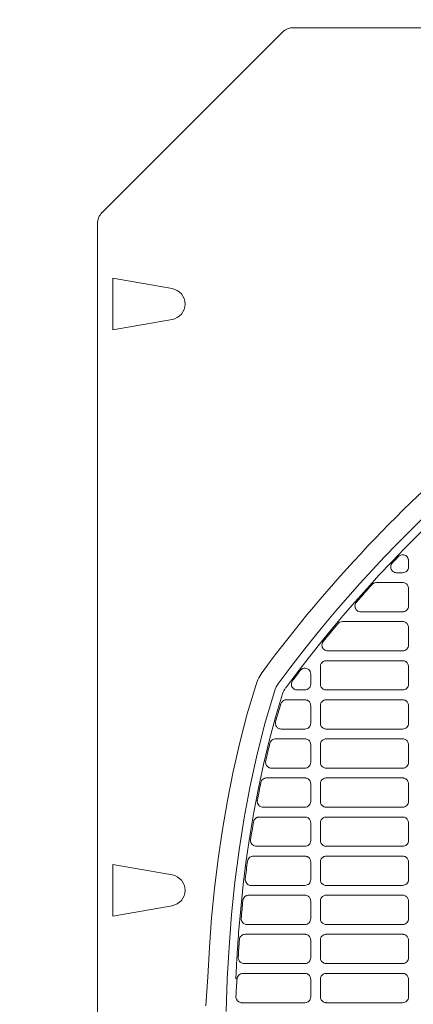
# Model space of a CAD drawing. Header units: millimetres. Extents: x -3034 to 546681, y -100001 to 133386.
# Tile 143 of 173: x 101659 to 101760, y -17900 to -17648. Entities that reach past the tile are written whole.
import ezdxf

# ---------------------------------------------------------------- set-up
doc = ezdxf.new("R2010")
doc.units = ezdxf.units.MM
doc.linetypes.add('ACAD_ISO03W100', pattern=[150, 60, -90])
doc.layers.get('Defpoints').update_dxf_attribs({"color": 252})
for name, color, linetype in [('___INST__AR_podstawy', 3, 'Continuous'), ('DETAIL', 5, 'Continuous'), ('ELEK CIENKIE', 80, 'Continuous'), ('ELEK ODGROMÓWKA', 214, 'Continuous')]:
    doc.layers.add(name, color=color, linetype=linetype)
doc.layers.add('I_WYMIARY', color=6, linetype='Continuous', lineweight=18)
doc.styles.add('DETALE1_100', font='arial.ttf', dxfattribs={"width": 0.6, "height": 200})
doc.dimstyles.new('Detale 1_100', dxfattribs={"dimscale": 0.12, "dimtxt": 250, "dimasz": 20, "dimexe": 50, "dimexo": 0, "dimgap": 30, "dimtad": 1, "dimdec": 1, "dimlfac": 0.1, "dimzin": 9, "dimdsep": 46, "dimtxsty": 'DETALE1_100', "dimblk1": 'DIM_KRESKA_', "dimblk2": 'DIM_KRESKA_', "dimsah": 1, "dimcen": 0, "dimse1": 1, "dimse2": 1, "dimclrd": 256, "dimclre": 256, "dimclrt": 256, "dimadec": 0, "dimazin": 0, "dimtfac": 0.01, "dimtdec": 1, "dimtix": 1, "dimtofl": 0, "dimtmove": 0, "dimatfit": 3, "dimfxl": 1, "dimtolj": 1, "dimtzin": 12, "dimlwd": -1, "dimarcsym": 0})

# ---------------------------------------------------------------- blocks, each defined once
blk = doc.blocks.new('iglice')
at = {"layer": 'ELEK CIENKIE', "color": 80, "linetype": 'ACAD_ISO03W100', "ltscale": 3}
blk.add_circle((-5706.4, 7322.5), 4350, dxfattribs=at)
blk = doc.blocks.new('wentDACH')
at = {"layer": 'DETAIL', "color": 8, "linetype": 'Continuous', "lineweight": 9}
for p, q in [((-84305.37, 25750.79), (-83742.92, 25750.79)), ((-84308.2, 25749.62), (-84354.35, 25703.46)), ((-84355.52, 25059.55), (-84355.52, 25700.64)), ((-84351.56, 25673.48), (-84351.56, 25686.7)), ((-84351.56, 25686.7), (-84336.4, 25684.03)), ((-84351.56, 25673.48), (-84336.4, 25676.15)), ((-84278.12, 25615.77), (-84278.34, 25615.64)), ((-84277.89, 25615.87), (-84278.12, 25615.77)), ((-84277.64, 25615.92), (-84277.89, 25615.87)), ((-84277.39, 25615.93), (-84277.64, 25615.92)), ((-84277.13, 25615.9), (-84277.39, 25615.93)), ((-84276.89, 25615.82), (-84277.13, 25615.9)), ((-84276.67, 25615.71), (-84276.89, 25615.82)), ((-84276.46, 25615.56), (-84276.67, 25615.71)), ((-84276.29, 25615.37), (-84276.46, 25615.56)), ((-84276.15, 25615.16), (-84276.29, 25615.37)), ((-84276.02, 25614.86), (-84276.04, 25614.93)), ((-84276, 25614.79), (-84276.02, 25614.86)), ((-84275.99, 25614.72), (-84276, 25614.79)), ((-84275.97, 25614.65), (-84275.99, 25614.72)), ((-84275.96, 25614.58), (-84275.97, 25614.65)), ((-84275.96, 25614.5), (-84275.96, 25614.58)), ((-84275.96, 25614.43), (-84275.96, 25614.5)), ((-84280.43, 25613.22), (-84280.48, 25612.98)), ((-84280.48, 25612.98), (-84280.48, 25612.73)), ((-84280.48, 25612.73), (-84280.44, 25612.49)), ((-84280.44, 25612.49), (-84280.37, 25612.25)), ((-84280.34, 25613.46), (-84280.43, 25613.22)), ((-84280.37, 25612.25), (-84280.25, 25612.03)), ((-84280.22, 25613.67), (-84280.34, 25613.46)), ((-84280.25, 25612.03), (-84280.1, 25611.83)), ((-84275.96, 25614.43), (-84275.96, 25612.84)), ((-84280.1, 25611.83), (-84279.92, 25611.66)), ((-84279.92, 25611.66), (-84279.71, 25611.53)), ((-84277.46, 25611.34), (-84278.98, 25611.34)), ((-84284.1, 25608.84), (-84277.45, 25608.84)), ((-84277.01, 25608.77), (-84277.22, 25608.82)), ((-84276.81, 25608.7), (-84277.01, 25608.77)), ((-84276.63, 25608.59), (-84276.81, 25608.7)), ((-84276.46, 25608.46), (-84276.63, 25608.59)), ((-84276.31, 25608.31), (-84276.46, 25608.46)), ((-84276.19, 25608.14), (-84276.31, 25608.31)), ((-84276.09, 25607.96), (-84276.19, 25608.14)), ((-84276.02, 25607.76), (-84276.09, 25607.96)), ((-84275.97, 25607.55), (-84276.02, 25607.76)), ((-84275.96, 25607.34), (-84275.97, 25607.55)), ((-84275.96, 25607.34), (-84275.96, 25602.84)), ((-84289.6, 25603.15), (-84289.64, 25602.88)), ((-84289.64, 25602.88), (-84289.62, 25602.61)), ((-84289.62, 25602.61), (-84289.56, 25602.35)), ((-84289.52, 25603.41), (-84289.6, 25603.15)), ((-84289.56, 25602.35), (-84289.45, 25602.11)), ((-84289.45, 25602.11), (-84289.3, 25601.88)), ((-84289.3, 25601.88), (-84289.11, 25601.69)), ((-84289.11, 25601.69), (-84288.89, 25601.54)), ((-84288.89, 25601.54), (-84288.64, 25601.43)), ((-84288.64, 25601.43), (-84288.38, 25601.36)), ((-84277.46, 25601.34), (-84288.14, 25601.34)), ((-84292.86, 25598.84), (-84277.45, 25598.84)), ((-84277.01, 25598.77), (-84277.22, 25598.82)), ((-84276.81, 25598.7), (-84277.01, 25598.77)), ((-84276.63, 25598.59), (-84276.81, 25598.7)), ((-84276.46, 25598.46), (-84276.63, 25598.59)), ((-84276.31, 25598.31), (-84276.46, 25598.46)), ((-84276.19, 25598.14), (-84276.31, 25598.31)), ((-84276.09, 25597.96), (-84276.19, 25598.14)), ((-84276.02, 25597.76), (-84276.09, 25597.96)), ((-84275.97, 25597.55), (-84276.02, 25597.76)), ((-84275.96, 25597.34), (-84275.97, 25597.55)), ((-84275.96, 25597.34), (-84275.96, 25592.84)), ((-84298.06, 25593.11), (-84298.09, 25592.84)), ((-84298.09, 25592.84), (-84298.07, 25592.58)), ((-84298.07, 25592.58), (-84298, 25592.32)), ((-84297.99, 25593.36), (-84298.06, 25593.11)), ((-84298, 25592.32), (-84297.89, 25592.08)), ((-84297.89, 25592.08), (-84297.74, 25591.87)), ((-84297.74, 25591.87), (-84297.55, 25591.68)), ((-84297.55, 25591.68), (-84297.33, 25591.53)), ((-84297.33, 25591.53), (-84297.09, 25591.42)), ((-84297.09, 25591.42), (-84296.83, 25591.36)), ((-84277.46, 25591.34), (-84296.59, 25591.34)), ((-84302.99, 25586.81), (-84303.27, 25586.66)), ((-84302.68, 25586.89), (-84302.99, 25586.81)), ((-84302.36, 25586.91), (-84302.68, 25586.89)), ((-84302.04, 25586.85), (-84302.36, 25586.91)), ((-84301.74, 25586.73), (-84302.04, 25586.85)), ((-84298.47, 25587.56), (-84298.48, 25587.35)), ((-84298.48, 25582.83), (-84298.48, 25587.35)), ((-84298.42, 25587.77), (-84298.47, 25587.56)), ((-84298.35, 25587.96), (-84298.42, 25587.77)), ((-84298.25, 25588.15), (-84298.35, 25587.96)), ((-84298.13, 25588.32), (-84298.25, 25588.15)), ((-84297.98, 25588.47), (-84298.13, 25588.32)), ((-84297.81, 25588.6), (-84297.98, 25588.47)), ((-84297.63, 25588.7), (-84297.81, 25588.6)), ((-84297.43, 25588.77), (-84297.63, 25588.7)), ((-84297.23, 25588.82), (-84297.43, 25588.77)), ((-84296.99, 25588.84), (-84277.45, 25588.84)), ((-84277.01, 25588.77), (-84277.22, 25588.82)), ((-84276.81, 25588.7), (-84277.01, 25588.77)), ((-84276.63, 25588.59), (-84276.81, 25588.7)), ((-84276.46, 25588.46), (-84276.63, 25588.59)), ((-84276.31, 25588.31), (-84276.46, 25588.46)), ((-84276.19, 25588.14), (-84276.31, 25588.31)), ((-84276.09, 25587.96), (-84276.19, 25588.14)), ((-84276.02, 25587.76), (-84276.09, 25587.96)), ((-84275.97, 25587.55), (-84276.02, 25587.76)), ((-84275.96, 25587.34), (-84275.97, 25587.55)), ((-84275.96, 25587.34), (-84275.96, 25582.84)), ((-84301.47, 25586.55), (-84301.74, 25586.73)), ((-84301.26, 25586.31), (-84301.47, 25586.55)), ((-84301.09, 25586.03), (-84301.26, 25586.31)), ((-84300.99, 25585.73), (-84301.09, 25586.03)), ((-84300.96, 25585.41), (-84300.99, 25585.73)), ((-84300.96, 25585.41), (-84300.96, 25582.84)), ((-84317.18, 25575.23), (-84315.03, 25582.5)), ((-84305.88, 25583.09), (-84305.9, 25582.85)), ((-84305.9, 25582.85), (-84305.89, 25582.62)), ((-84305.89, 25582.62), (-84305.84, 25582.39)), ((-84305.82, 25583.32), (-84305.88, 25583.09)), ((-84305.84, 25582.39), (-84305.75, 25582.17)), ((-84305.73, 25583.53), (-84305.82, 25583.32)), ((-84305.75, 25582.17), (-84305.63, 25581.96)), ((-84305.63, 25581.96), (-84305.47, 25581.78)), ((-84305.47, 25581.78), (-84305.29, 25581.63)), ((-84298.48, 25582.83), (-84298.47, 25582.62)), ((-84298.47, 25582.62), (-84298.42, 25582.41)), ((-84298.42, 25582.41), (-84298.35, 25582.21)), ((-84298.35, 25582.21), (-84298.25, 25582.03)), ((-84298.25, 25582.03), (-84298.12, 25581.86)), ((-84298.12, 25581.86), (-84297.98, 25581.71)), ((-84297.98, 25581.71), (-84297.81, 25581.58)), ((-84312.6, 25573.02), (-84310.26, 25580.99)), ((-84309.94, 25574.36), (-84308.16, 25580.33)), ((-84305.29, 25581.63), (-84305.09, 25581.5)), ((-84302.46, 25581.34), (-84304.41, 25581.34)), ((-84297.81, 25581.58), (-84297.62, 25581.48)), ((-84297.62, 25581.48), (-84297.43, 25581.4)), ((-84297.43, 25581.4), (-84297.22, 25581.36)), ((-84277.46, 25581.34), (-84296.99, 25581.34)), ((-84307.19, 25578.84), (-84302.45, 25578.84)), ((-84302.01, 25578.77), (-84302.22, 25578.82)), ((-84301.81, 25578.7), (-84302.01, 25578.77)), ((-84301.63, 25578.59), (-84301.81, 25578.7)), ((-84301.46, 25578.46), (-84301.63, 25578.59)), ((-84301.31, 25578.31), (-84301.46, 25578.46)), ((-84301.19, 25578.14), (-84301.31, 25578.31)), ((-84301.09, 25577.96), (-84301.19, 25578.14)), ((-84301.02, 25577.76), (-84301.09, 25577.96)), ((-84300.97, 25577.55), (-84301.02, 25577.76)), ((-84300.96, 25577.34), (-84300.97, 25577.55)), ((-84300.96, 25577.34), (-84300.96, 25572.84)), ((-84298.47, 25577.56), (-84298.48, 25577.35)), ((-84298.48, 25572.83), (-84298.48, 25577.35)), ((-84298.42, 25577.77), (-84298.47, 25577.56)), ((-84298.35, 25577.96), (-84298.42, 25577.77)), ((-84298.25, 25578.15), (-84298.35, 25577.96)), ((-84298.13, 25578.32), (-84298.25, 25578.15)), ((-84297.98, 25578.47), (-84298.13, 25578.32)), ((-84297.81, 25578.6), (-84297.98, 25578.47)), ((-84297.63, 25578.7), (-84297.81, 25578.6)), ((-84297.43, 25578.77), (-84297.63, 25578.7)), ((-84297.23, 25578.82), (-84297.43, 25578.77)), ((-84296.99, 25578.84), (-84277.45, 25578.84)), ((-84277.01, 25578.77), (-84277.22, 25578.82)), ((-84276.81, 25578.7), (-84277.01, 25578.77)), ((-84276.63, 25578.59), (-84276.81, 25578.7)), ((-84276.46, 25578.46), (-84276.63, 25578.59)), ((-84276.31, 25578.31), (-84276.46, 25578.46)), ((-84276.19, 25578.14), (-84276.31, 25578.31)), ((-84276.09, 25577.96), (-84276.19, 25578.14)), ((-84276.02, 25577.76), (-84276.09, 25577.96)), ((-84275.97, 25577.55), (-84276.02, 25577.76)), ((-84275.96, 25577.34), (-84275.97, 25577.55)), ((-84275.96, 25577.34), (-84275.96, 25572.84)), ((-84319.09, 25567.9), (-84317.18, 25575.23)), ((-84311.56, 25568.35), (-84309.94, 25574.36)), ((-84314.66, 25564.96), (-84312.6, 25573.02)), ((-84309.97, 25572.99), (-84309.98, 25572.79)), ((-84309.98, 25572.79), (-84309.96, 25572.59)), ((-84309.96, 25572.59), (-84309.91, 25572.4)), ((-84309.91, 25572.4), (-84309.84, 25572.21)), ((-84309.84, 25572.21), (-84309.75, 25572.03)), ((-84309.75, 25572.03), (-84309.63, 25571.87)), ((-84309.63, 25571.87), (-84309.49, 25571.73)), ((-84309.49, 25571.73), (-84309.33, 25571.6)), ((-84298.48, 25572.83), (-84298.47, 25572.62)), ((-84298.47, 25572.62), (-84298.42, 25572.41)), ((-84298.42, 25572.41), (-84298.35, 25572.21)), ((-84298.35, 25572.21), (-84298.25, 25572.03)), ((-84298.25, 25572.03), (-84298.12, 25571.86)), ((-84298.12, 25571.86), (-84297.98, 25571.71)), ((-84297.98, 25571.71), (-84297.81, 25571.58)), ((-84309.33, 25571.6), (-84309.16, 25571.5)), ((-84309.16, 25571.5), (-84308.98, 25571.42)), ((-84302.46, 25571.34), (-84308.48, 25571.34)), ((-84297.81, 25571.58), (-84297.62, 25571.48)), ((-84297.62, 25571.48), (-84297.43, 25571.41)), ((-84297.43, 25571.41), (-84297.22, 25571.36)), ((-84277.46, 25571.34), (-84296.99, 25571.34)), ((-84320.79, 25560.51), (-84319.09, 25567.9)), ((-84313.02, 25562.29), (-84311.56, 25568.35)), ((-84309.93, 25568.84), (-84302.45, 25568.84)), ((-84302.01, 25568.77), (-84302.22, 25568.82)), ((-84301.81, 25568.7), (-84302.01, 25568.77)), ((-84301.63, 25568.59), (-84301.81, 25568.7)), ((-84301.46, 25568.46), (-84301.63, 25568.59)), ((-84301.31, 25568.31), (-84301.46, 25568.46)), ((-84301.19, 25568.14), (-84301.31, 25568.31)), ((-84301.09, 25567.96), (-84301.19, 25568.14)), ((-84301.02, 25567.76), (-84301.09, 25567.96)), ((-84300.97, 25567.55), (-84301.02, 25567.76)), ((-84300.96, 25567.34), (-84300.97, 25567.55)), ((-84300.96, 25567.34), (-84300.96, 25562.84)), ((-84298.47, 25567.56), (-84298.48, 25567.35)), ((-84298.48, 25562.83), (-84298.48, 25567.35)), ((-84298.42, 25567.77), (-84298.47, 25567.56)), ((-84298.35, 25567.96), (-84298.42, 25567.77)), ((-84298.25, 25568.15), (-84298.35, 25567.96)), ((-84298.13, 25568.32), (-84298.25, 25568.15)), ((-84297.98, 25568.47), (-84298.13, 25568.32)), ((-84297.81, 25568.6), (-84297.98, 25568.47)), ((-84297.63, 25568.7), (-84297.81, 25568.6)), ((-84297.43, 25568.77), (-84297.63, 25568.7)), ((-84297.23, 25568.82), (-84297.43, 25568.77)), ((-84296.99, 25568.84), (-84277.45, 25568.84)), ((-84277.01, 25568.77), (-84277.22, 25568.82)), ((-84276.81, 25568.7), (-84277.01, 25568.77)), ((-84276.63, 25568.59), (-84276.81, 25568.7)), ((-84276.46, 25568.46), (-84276.63, 25568.59)), ((-84276.31, 25568.31), (-84276.46, 25568.46)), ((-84276.19, 25568.14), (-84276.31, 25568.31)), ((-84276.09, 25567.96), (-84276.19, 25568.14)), ((-84276.02, 25567.76), (-84276.09, 25567.96)), ((-84275.97, 25567.55), (-84276.02, 25567.76)), ((-84275.96, 25567.34), (-84275.97, 25567.55)), ((-84275.96, 25567.34), (-84275.96, 25562.84)), ((-84316.45, 25556.84), (-84314.66, 25564.96)), ((-84314.34, 25556.2), (-84313.02, 25562.29)), ((-84298.48, 25562.83), (-84298.47, 25562.62)), ((-84298.47, 25562.62), (-84298.42, 25562.41)), ((-84298.42, 25562.41), (-84298.35, 25562.21)), ((-84298.35, 25562.21), (-84298.25, 25562.03)), ((-84298.25, 25562.03), (-84298.12, 25561.86)), ((-84298.12, 25561.86), (-84297.98, 25561.71)), ((-84297.98, 25561.71), (-84297.81, 25561.58)), ((-84297.81, 25561.58), (-84297.62, 25561.48)), ((-84322.27, 25553.08), (-84320.79, 25560.51)), ((-84302.46, 25561.34), (-84311.02, 25561.34)), ((-84297.62, 25561.48), (-84297.43, 25561.4)), ((-84297.43, 25561.4), (-84297.22, 25561.36)), ((-84277.46, 25561.34), (-84296.99, 25561.34)), ((-84317.98, 25548.67), (-84316.45, 25556.84)), ((-84312.23, 25558.84), (-84302.45, 25558.84)), ((-84302.01, 25558.77), (-84302.22, 25558.82)), ((-84301.81, 25558.7), (-84302.01, 25558.77)), ((-84301.63, 25558.59), (-84301.81, 25558.7)), ((-84301.46, 25558.46), (-84301.63, 25558.59)), ((-84301.31, 25558.31), (-84301.46, 25558.46)), ((-84301.19, 25558.14), (-84301.31, 25558.31)), ((-84301.09, 25557.96), (-84301.19, 25558.14)), ((-84301.02, 25557.76), (-84301.09, 25557.96)), ((-84300.97, 25557.55), (-84301.02, 25557.76)), ((-84300.96, 25557.34), (-84300.97, 25557.55)), ((-84300.96, 25557.34), (-84300.96, 25552.84)), ((-84298.47, 25557.56), (-84298.48, 25557.35)), ((-84298.48, 25552.83), (-84298.48, 25557.35)), ((-84298.42, 25557.77), (-84298.47, 25557.56)), ((-84298.35, 25557.96), (-84298.42, 25557.77)), ((-84298.25, 25558.15), (-84298.35, 25557.96)), ((-84298.13, 25558.32), (-84298.25, 25558.15)), ((-84297.98, 25558.47), (-84298.13, 25558.32)), ((-84297.81, 25558.6), (-84297.98, 25558.47)), ((-84297.63, 25558.7), (-84297.81, 25558.6)), ((-84297.43, 25558.77), (-84297.63, 25558.7)), ((-84297.23, 25558.82), (-84297.43, 25558.77)), ((-84296.99, 25558.84), (-84277.45, 25558.84)), ((-84277.01, 25558.77), (-84277.22, 25558.82)), ((-84276.81, 25558.7), (-84277.01, 25558.77)), ((-84276.63, 25558.59), (-84276.81, 25558.7)), ((-84276.46, 25558.46), (-84276.63, 25558.59)), ((-84276.31, 25558.31), (-84276.46, 25558.46)), ((-84276.19, 25558.14), (-84276.31, 25558.31)), ((-84276.09, 25557.96), (-84276.19, 25558.14)), ((-84276.02, 25557.76), (-84276.09, 25557.96)), ((-84275.97, 25557.55), (-84276.02, 25557.76)), ((-84275.96, 25557.34), (-84275.97, 25557.55)), ((-84275.96, 25557.34), (-84275.96, 25552.84)), ((-84315.5, 25550.08), (-84314.34, 25556.2)), ((-84323.56, 25545.61), (-84322.27, 25553.08)), ((-84298.48, 25552.83), (-84298.47, 25552.62)), ((-84298.47, 25552.62), (-84298.42, 25552.41)), ((-84298.42, 25552.41), (-84298.35, 25552.21)), ((-84298.35, 25552.21), (-84298.25, 25552.03)), ((-84298.25, 25552.03), (-84298.12, 25551.86)), ((-84298.12, 25551.86), (-84297.98, 25551.71)), ((-84297.98, 25551.71), (-84297.81, 25551.58)), ((-84297.81, 25551.58), (-84297.62, 25551.48)), ((-84297.62, 25551.48), (-84297.43, 25551.41)), ((-84316.53, 25543.93), (-84315.5, 25550.08)), ((-84302.46, 25551.34), (-84313.13, 25551.34)), ((-84297.43, 25551.41), (-84297.22, 25551.36)), ((-84277.45, 25551.34), (-84296.99, 25551.34)), ((-84319.28, 25540.46), (-84317.98, 25548.67)), ((-84314.12, 25548.84), (-84302.45, 25548.84)), ((-84302.01, 25548.77), (-84302.22, 25548.82)), ((-84301.81, 25548.7), (-84302.01, 25548.77)), ((-84301.63, 25548.59), (-84301.81, 25548.7)), ((-84301.46, 25548.46), (-84301.63, 25548.59)), ((-84301.31, 25548.31), (-84301.46, 25548.46)), ((-84301.19, 25548.14), (-84301.31, 25548.31)), ((-84301.09, 25547.96), (-84301.19, 25548.14)), ((-84301.02, 25547.76), (-84301.09, 25547.96)), ((-84300.97, 25547.55), (-84301.02, 25547.76)), ((-84300.96, 25547.34), (-84300.97, 25547.55)), ((-84300.96, 25547.34), (-84300.96, 25542.84)), ((-84298.47, 25547.56), (-84298.48, 25547.35)), ((-84298.48, 25542.83), (-84298.48, 25547.35)), ((-84298.42, 25547.77), (-84298.47, 25547.56)), ((-84298.35, 25547.96), (-84298.42, 25547.77)), ((-84298.25, 25548.15), (-84298.35, 25547.96)), ((-84298.13, 25548.32), (-84298.25, 25548.15)), ((-84297.98, 25548.47), (-84298.13, 25548.32)), ((-84297.81, 25548.6), (-84297.98, 25548.47)), ((-84297.63, 25548.7), (-84297.81, 25548.6)), ((-84297.43, 25548.77), (-84297.63, 25548.7)), ((-84297.23, 25548.82), (-84297.43, 25548.77)), ((-84296.99, 25548.84), (-84277.45, 25548.84)), ((-84277.01, 25548.77), (-84277.22, 25548.82)), ((-84276.81, 25548.7), (-84277.01, 25548.77)), ((-84276.63, 25548.59), (-84276.81, 25548.7)), ((-84276.46, 25548.46), (-84276.63, 25548.59)), ((-84276.31, 25548.31), (-84276.46, 25548.46)), ((-84276.19, 25548.14), (-84276.31, 25548.31)), ((-84276.09, 25547.96), (-84276.19, 25548.14)), ((-84276.02, 25547.76), (-84276.09, 25547.96)), ((-84275.97, 25547.55), (-84276.02, 25547.76)), ((-84275.96, 25547.34), (-84275.97, 25547.55)), ((-84275.96, 25547.34), (-84275.96, 25542.84)), ((-84324.65, 25538.11), (-84323.56, 25545.61)), ((-84317.43, 25537.76), (-84316.53, 25543.93)), ((-84298.48, 25542.83), (-84298.47, 25542.62)), ((-84298.47, 25542.62), (-84298.42, 25542.41)), ((-84298.42, 25542.41), (-84298.35, 25542.21)), ((-84298.35, 25542.21), (-84298.25, 25542.03)), ((-84298.25, 25542.03), (-84298.12, 25541.86)), ((-84298.12, 25541.86), (-84297.98, 25541.71)), ((-84297.98, 25541.71), (-84297.81, 25541.58)), ((-84297.81, 25541.58), (-84297.62, 25541.48)), ((-84297.62, 25541.48), (-84297.43, 25541.41)), ((-84297.43, 25541.41), (-84297.22, 25541.36)), ((-84320.35, 25532.21), (-84319.28, 25540.46)), ((-84302.45, 25541.34), (-84314.85, 25541.34)), ((-84277.45, 25541.34), (-84296.99, 25541.34)), ((-84351.56, 25523.48), (-84351.56, 25536.7)), ((-84336.4, 25534.03), (-84351.56, 25536.7)), ((-84325.56, 25530.58), (-84324.65, 25538.11)), ((-84318.21, 25531.58), (-84317.43, 25537.76)), ((-84315.64, 25538.84), (-84302.45, 25538.84)), ((-84302.01, 25538.77), (-84302.22, 25538.82)), ((-84301.81, 25538.7), (-84302.01, 25538.77)), ((-84301.63, 25538.59), (-84301.81, 25538.7)), ((-84301.46, 25538.46), (-84301.63, 25538.59)), ((-84301.31, 25538.31), (-84301.46, 25538.46)), ((-84301.19, 25538.14), (-84301.31, 25538.31)), ((-84301.09, 25537.96), (-84301.19, 25538.14)), ((-84301.02, 25537.76), (-84301.09, 25537.96)), ((-84300.97, 25537.55), (-84301.02, 25537.76)), ((-84300.96, 25537.34), (-84300.97, 25537.55)), ((-84300.96, 25537.34), (-84300.96, 25532.84)), ((-84298.47, 25537.56), (-84298.48, 25537.35)), ((-84298.48, 25532.83), (-84298.48, 25537.35)), ((-84298.42, 25537.77), (-84298.47, 25537.56)), ((-84298.35, 25537.96), (-84298.42, 25537.77)), ((-84298.25, 25538.15), (-84298.35, 25537.96)), ((-84298.13, 25538.32), (-84298.25, 25538.15)), ((-84297.98, 25538.47), (-84298.13, 25538.32)), ((-84297.81, 25538.6), (-84297.98, 25538.47)), ((-84297.63, 25538.7), (-84297.81, 25538.6)), ((-84297.43, 25538.77), (-84297.63, 25538.7)), ((-84297.23, 25538.82), (-84297.43, 25538.77)), ((-84296.99, 25538.84), (-84277.45, 25538.84)), ((-84277.01, 25538.77), (-84277.22, 25538.82)), ((-84276.81, 25538.7), (-84277.01, 25538.77)), ((-84276.63, 25538.59), (-84276.81, 25538.7)), ((-84276.46, 25538.47), (-84276.63, 25538.59)), ((-84276.31, 25538.31), (-84276.46, 25538.47)), ((-84276.19, 25538.14), (-84276.31, 25538.31)), ((-84276.09, 25537.96), (-84276.19, 25538.14)), ((-84276.02, 25537.76), (-84276.09, 25537.96)), ((-84275.97, 25537.55), (-84276.02, 25537.76)), ((-84275.96, 25537.34), (-84275.97, 25537.55)), ((-84275.96, 25537.34), (-84275.96, 25532.84)), ((-84321.2, 25523.94), (-84320.35, 25532.21)), ((-84318.86, 25525.38), (-84318.21, 25531.58)), ((-84302.45, 25531.34), (-84316.21, 25531.34)), ((-84298.48, 25532.83), (-84298.47, 25532.62)), ((-84298.47, 25532.62), (-84298.42, 25532.41)), ((-84298.42, 25532.41), (-84298.35, 25532.22)), ((-84298.35, 25532.22), (-84298.25, 25532.03)), ((-84298.25, 25532.03), (-84298.12, 25531.86)), ((-84298.12, 25531.86), (-84297.98, 25531.71)), ((-84297.98, 25531.71), (-84297.81, 25531.58)), ((-84297.81, 25531.58), (-84297.62, 25531.48)), ((-84297.62, 25531.48), (-84297.43, 25531.41)), ((-84297.43, 25531.41), (-84297.22, 25531.36)), ((-84277.45, 25531.34), (-84296.99, 25531.34)), ((-84326.3, 25523.04), (-84325.56, 25530.58)), ((-84316.82, 25528.84), (-84316.84, 25528.84)), ((-84316.82, 25528.84), (-84302.45, 25528.84)), ((-84302.01, 25528.77), (-84302.22, 25528.82)), ((-84297.23, 25528.82), (-84297.43, 25528.77)), ((-84296.99, 25528.84), (-84277.45, 25528.84)), ((-84277.01, 25528.77), (-84277.22, 25528.82)), ((-84301.81, 25528.7), (-84302.01, 25528.77)), ((-84301.63, 25528.59), (-84301.81, 25528.7)), ((-84301.46, 25528.46), (-84301.63, 25528.59)), ((-84301.31, 25528.31), (-84301.46, 25528.46)), ((-84301.19, 25528.14), (-84301.31, 25528.31)), ((-84301.09, 25527.96), (-84301.19, 25528.14)), ((-84301.02, 25527.76), (-84301.09, 25527.96)), ((-84300.97, 25527.55), (-84301.02, 25527.76)), ((-84300.96, 25527.34), (-84300.97, 25527.55)), ((-84300.96, 25527.34), (-84300.96, 25522.84)), ((-84298.47, 25527.56), (-84298.48, 25527.35)), ((-84298.48, 25522.83), (-84298.48, 25527.35)), ((-84298.42, 25527.77), (-84298.47, 25527.56)), ((-84298.35, 25527.96), (-84298.42, 25527.77)), ((-84298.25, 25528.15), (-84298.35, 25527.96)), ((-84298.13, 25528.32), (-84298.25, 25528.15)), ((-84297.98, 25528.47), (-84298.13, 25528.32)), ((-84297.81, 25528.6), (-84297.98, 25528.47)), ((-84297.63, 25528.7), (-84297.81, 25528.6)), ((-84297.43, 25528.77), (-84297.63, 25528.7)), ((-84276.81, 25528.7), (-84277.01, 25528.77)), ((-84276.63, 25528.59), (-84276.81, 25528.7)), ((-84276.46, 25528.46), (-84276.63, 25528.59)), ((-84276.31, 25528.31), (-84276.46, 25528.46)), ((-84276.19, 25528.14), (-84276.31, 25528.31)), ((-84276.09, 25527.96), (-84276.19, 25528.14)), ((-84276.02, 25527.76), (-84276.09, 25527.96)), ((-84275.97, 25527.55), (-84276.02, 25527.76)), ((-84275.96, 25527.34), (-84275.97, 25527.55)), ((-84275.96, 25527.34), (-84275.96, 25522.84)), ((-84351.56, 25523.48), (-84336.4, 25526.15)), ((-84321.85, 25515.65), (-84321.2, 25523.94)), ((-84319.39, 25519.17), (-84318.86, 25525.38)), ((-84326.88, 25515.48), (-84326.3, 25523.04)), ((-84302.45, 25521.34), (-84317.26, 25521.34)), ((-84298.48, 25522.83), (-84298.47, 25522.62)), ((-84298.47, 25522.62), (-84298.42, 25522.41)), ((-84298.42, 25522.41), (-84298.35, 25522.21)), ((-84298.35, 25522.21), (-84298.25, 25522.03)), ((-84298.25, 25522.03), (-84298.12, 25521.86)), ((-84298.12, 25521.86), (-84297.98, 25521.71)), ((-84297.98, 25521.71), (-84297.81, 25521.58)), ((-84297.81, 25521.58), (-84297.62, 25521.48)), ((-84297.62, 25521.48), (-84297.43, 25521.41)), ((-84297.43, 25521.41), (-84297.22, 25521.36)), ((-84277.45, 25521.34), (-84296.99, 25521.34)), ((-84319.44, 25518.59), (-84319.41, 25518.9)), ((-84319.41, 25518.9), (-84319.39, 25519.22)), ((-84317.7, 25518.84), (-84302.45, 25518.84)), ((-84302.01, 25518.77), (-84302.22, 25518.82)), ((-84301.81, 25518.7), (-84302.01, 25518.77)), ((-84297.43, 25518.77), (-84297.63, 25518.7)), ((-84297.23, 25518.82), (-84297.43, 25518.77)), ((-84296.99, 25518.84), (-84277.45, 25518.84)), ((-84277.01, 25518.77), (-84277.22, 25518.82)), ((-84276.81, 25518.7), (-84277.01, 25518.77)), ((-84319.62, 25516.05), (-84319.6, 25516.37)), ((-84319.6, 25516.37), (-84319.58, 25516.68)), ((-84319.58, 25516.68), (-84319.56, 25517)), ((-84319.56, 25517), (-84319.53, 25517.32)), ((-84319.53, 25517.32), (-84319.51, 25517.63)), ((-84319.51, 25517.63), (-84319.49, 25517.95)), ((-84319.49, 25517.95), (-84319.46, 25518.27)), ((-84319.46, 25518.27), (-84319.44, 25518.59)), ((-84301.63, 25518.59), (-84301.81, 25518.7)), ((-84301.46, 25518.47), (-84301.63, 25518.59)), ((-84301.31, 25518.31), (-84301.46, 25518.47)), ((-84301.19, 25518.14), (-84301.31, 25518.31)), ((-84301.09, 25517.96), (-84301.19, 25518.14)), ((-84301.02, 25517.76), (-84301.09, 25517.96)), ((-84300.97, 25517.55), (-84301.02, 25517.76)), ((-84300.96, 25517.34), (-84300.97, 25517.55)), ((-84300.96, 25517.34), (-84300.96, 25512.84)), ((-84298.47, 25517.56), (-84298.48, 25517.35)), ((-84298.48, 25512.83), (-84298.48, 25517.35)), ((-84298.42, 25517.77), (-84298.47, 25517.56)), ((-84298.35, 25517.96), (-84298.42, 25517.77)), ((-84298.25, 25518.15), (-84298.35, 25517.96)), ((-84298.13, 25518.32), (-84298.25, 25518.15)), ((-84297.98, 25518.47), (-84298.13, 25518.32)), ((-84297.81, 25518.6), (-84297.98, 25518.47)), ((-84297.63, 25518.7), (-84297.81, 25518.6)), ((-84276.63, 25518.59), (-84276.81, 25518.7)), ((-84276.46, 25518.47), (-84276.63, 25518.59)), ((-84276.31, 25518.31), (-84276.46, 25518.47)), ((-84276.19, 25518.14), (-84276.31, 25518.31)), ((-84276.09, 25517.96), (-84276.19, 25518.14)), ((-84276.02, 25517.76), (-84276.09, 25517.96)), ((-84275.97, 25517.55), (-84276.02, 25517.76)), ((-84275.96, 25517.34), (-84275.97, 25517.55)), ((-84275.96, 25517.34), (-84275.96, 25512.84)), ((-84327.3, 25507.91), (-84326.88, 25515.48)), ((-84322.32, 25507.35), (-84321.85, 25515.65)), ((-84319.79, 25513.51), (-84319.77, 25513.83)), ((-84319.77, 25513.83), (-84319.75, 25514.15)), ((-84319.75, 25514.15), (-84319.73, 25514.46)), ((-84319.73, 25514.46), (-84319.71, 25514.78)), ((-84319.71, 25514.78), (-84319.69, 25515.1)), ((-84319.69, 25515.1), (-84319.66, 25515.41)), ((-84319.66, 25515.41), (-84319.64, 25515.73)), ((-84319.64, 25515.73), (-84319.62, 25516.05)), ((-84319.93, 25510.97), (-84319.92, 25511.29)), ((-84319.92, 25511.29), (-84319.9, 25511.61)), ((-84319.9, 25511.61), (-84319.88, 25511.92)), ((-84319.88, 25511.92), (-84319.86, 25512.24)), ((-84319.86, 25512.24), (-84319.84, 25512.56)), ((-84319.84, 25512.56), (-84319.82, 25512.88)), ((-84319.82, 25512.88), (-84319.81, 25513.19)), ((-84319.81, 25513.19), (-84319.79, 25513.51)), ((-84302.45, 25511.34), (-84318.02, 25511.34)), ((-84298.48, 25512.83), (-84298.47, 25512.62)), ((-84298.47, 25512.62), (-84298.42, 25512.41)), ((-84298.42, 25512.41), (-84298.35, 25512.22)), ((-84298.35, 25512.22), (-84298.25, 25512.03)), ((-84298.25, 25512.03), (-84298.12, 25511.86)), ((-84298.12, 25511.86), (-84297.98, 25511.71)), ((-84297.98, 25511.71), (-84297.81, 25511.58)), ((-84297.81, 25511.58), (-84297.62, 25511.48)), ((-84297.62, 25511.48), (-84297.43, 25511.41)), ((-84297.43, 25511.41), (-84297.22, 25511.36)), ((-84277.45, 25511.34), (-84296.99, 25511.34)), ((-84320.06, 25508.43), (-84320.05, 25508.75)), ((-84320.05, 25508.75), (-84320.03, 25509.07)), ((-84320.03, 25509.07), (-84320.02, 25509.39)), ((-84320.02, 25509.39), (-84320, 25509.7)), ((-84320, 25509.7), (-84319.98, 25510.02)), ((-84319.98, 25510.02), (-84319.97, 25510.34)), ((-84319.97, 25510.34), (-84319.95, 25510.66)), ((-84319.95, 25510.66), (-84319.93, 25510.97)), ((-84318.31, 25508.84), (-84302.45, 25508.84)), ((-84302.01, 25508.77), (-84302.22, 25508.82)), ((-84301.81, 25508.7), (-84302.01, 25508.77)), ((-84301.63, 25508.59), (-84301.81, 25508.7)), ((-84297.63, 25508.7), (-84297.81, 25508.6)), ((-84297.43, 25508.77), (-84297.63, 25508.7)), ((-84297.23, 25508.82), (-84297.43, 25508.77)), ((-84296.99, 25508.84), (-84277.45, 25508.84)), ((-84277.01, 25508.77), (-84277.22, 25508.82)), ((-84276.81, 25508.7), (-84277.01, 25508.77)), ((-84276.63, 25508.59), (-84276.81, 25508.7)), ((-84327.47, 25505.44), (-84327.3, 25507.91)), ((-84322.61, 25499.04), (-84322.32, 25507.35)), ((-84320.1, 25507.48), (-84320.09, 25507.8)), ((-84319.84, 25507.46), (-84320.1, 25507.48)), ((-84320.09, 25507.8), (-84320.08, 25508.11)), ((-84320.08, 25508.11), (-84320.06, 25508.43)), ((-84301.46, 25508.46), (-84301.63, 25508.59)), ((-84301.31, 25508.31), (-84301.46, 25508.46)), ((-84301.19, 25508.14), (-84301.31, 25508.31)), ((-84301.09, 25507.96), (-84301.19, 25508.14)), ((-84301.02, 25507.76), (-84301.09, 25507.96)), ((-84300.97, 25507.55), (-84301.02, 25507.76)), ((-84300.96, 25507.34), (-84300.97, 25507.55)), ((-84300.96, 25507.34), (-84300.96, 25502.84)), ((-84298.47, 25507.56), (-84298.48, 25507.35)), ((-84298.48, 25502.83), (-84298.48, 25507.35)), ((-84298.42, 25507.77), (-84298.47, 25507.56)), ((-84298.35, 25507.96), (-84298.42, 25507.77)), ((-84298.25, 25508.15), (-84298.35, 25507.96)), ((-84298.13, 25508.32), (-84298.25, 25508.15)), ((-84297.98, 25508.47), (-84298.13, 25508.32)), ((-84297.81, 25508.6), (-84297.98, 25508.47)), ((-84276.46, 25508.46), (-84276.63, 25508.59)), ((-84276.31, 25508.31), (-84276.46, 25508.46)), ((-84276.19, 25508.14), (-84276.31, 25508.31)), ((-84276.09, 25507.96), (-84276.19, 25508.14)), ((-84276.02, 25507.76), (-84276.09, 25507.96)), ((-84275.97, 25507.55), (-84276.02, 25507.76)), ((-84275.96, 25507.34), (-84275.97, 25507.55)), ((-84275.96, 25507.34), (-84275.96, 25502.84)), ((-84327.62, 25502.97), (-84327.47, 25505.44)), ((-84327.77, 25500.5), (-84327.62, 25502.97)), ((-84302.45, 25501.34), (-84318.6, 25501.34)), ((-84298.48, 25502.83), (-84298.47, 25502.62)), ((-84298.47, 25502.62), (-84298.42, 25502.41)), ((-84298.42, 25502.41), (-84298.35, 25502.22)), ((-84298.35, 25502.22), (-84298.25, 25502.03)), ((-84298.25, 25502.03), (-84298.12, 25501.86)), ((-84298.12, 25501.86), (-84297.98, 25501.71)), ((-84297.98, 25501.71), (-84297.81, 25501.58)), ((-84297.81, 25501.58), (-84297.62, 25501.48)), ((-84297.62, 25501.48), (-84297.43, 25501.41)), ((-84297.43, 25501.41), (-84297.22, 25501.36)), ((-84277.45, 25501.34), (-84296.99, 25501.34))]:
    blk.add_line(p, q, dxfattribs=at)
for centre, radius, start, end in [((-84305.37, 25746.79), 4, 90.0004, 134.9999), ((-84034.72, 25380.09), 341.4, 93.7169, 143.4916), ((-84034.72, 25380.09), 339.2, 93.2993, 143.4916), ((-84351.52, 25700.64), 4, 135.0001, 179.9993), ((-84337.1, 25680.09), 4, 280, 80), ((-84034.72, 25380.09), 346.4, 129.7024, 143.4916), ((-84034.76, 25380.11), 338.85, 136.0053, 136.3804), ((-84277.44, 25614.41), 1.52, 126.4, 136.002), ((-84277.47, 25614.43), 1.51, 19.3691, 28.991), ((-84278.96, 25612.82), 1.52, 136.3822, 145.7924), ((-84277.46, 25612.84), 1.5, 270.0037, 0.0374), ((-84278.99, 25612.85), 1.51, 241.2582, 250.6942), ((-84278.99, 25612.85), 1.51, 250.7095, 260.2041), ((-84278.98, 25612.86), 1.52, 260.2144, 269.999), ((-84034.76, 25380.11), 338.85, 137.6568, 138.6832), ((-84284.09, 25607.33), 1.51, 129.7466, 137.6556), ((-84284.09, 25607.33), 1.51, 121.7974, 129.7406), ((-84284.1, 25607.33), 1.51, 113.8677, 121.7907), ((-84284.1, 25607.34), 1.5, 90.0437, 113.8601), ((-84277.45, 25607.35), 1.49, 81.0271, 89.9972), ((-84288.12, 25602.82), 1.52, 147.9727, 157.3231), ((-84288.12, 25602.82), 1.52, 138.6847, 147.9626), ((-84277.46, 25602.84), 1.5, 270.0026, 0.0406), ((-84288.14, 25602.86), 1.52, 260.7065, 269.9985), ((-84034.76, 25380.11), 338.85, 139.9145, 140.907), ((-84292.85, 25597.33), 1.51, 131.6324, 139.9133), ((-84292.85, 25597.33), 1.51, 123.3045, 131.6251), ((-84292.86, 25597.34), 1.5, 115.0027, 123.2972), ((-84292.86, 25597.34), 1.5, 90.0503, 114.9917), ((-84277.45, 25597.35), 1.49, 81.0281, 89.9983), ((-84296.57, 25592.82), 1.51, 150.0434, 159.2369), ((-84296.57, 25592.82), 1.52, 140.9084, 150.0336), ((-84277.46, 25592.84), 1.5, 270.0036, 0.0438), ((-84296.59, 25592.85), 1.52, 260.8599, 269.9998), ((-84296.99, 25587.33), 1.51, 90.0006, 98.9316), ((-84277.45, 25587.35), 1.49, 81.0271, 89.9972), ((-84303.1, 25578.74), 12.5, 143.492, 162.5308), ((-84034.76, 25380.11), 338.85, 142.5147, 143.063), ((-84302.42, 25585.38), 1.53, 133.1305, 142.5096), ((-84302.43, 25585.39), 1.52, 123.634, 133.1163), ((-84303.1, 25578.74), 7.5, 143.4921, 162.5308), ((-84303.07, 25578.73), 5.34, 143.5568, 162.4661), ((-84304.39, 25582.82), 1.52, 143.0642, 152.0407), ((-84302.46, 25582.84), 1.5, 270.0025, 0.0496), ((-84277.46, 25582.84), 1.5, 270.0025, 0.0469), ((-84304.41, 25582.84), 1.5, 242.9281, 251.93), ((-84304.41, 25582.85), 1.51, 251.9433, 260.9972), ((-84304.41, 25582.85), 1.51, 261.0071, 269.999), ((-84296.99, 25582.86), 1.52, 261.0758, 269.9976), ((-84099.14, 25515.02), 218.68, 163.3258, 164.562), ((-84307.17, 25577.34), 1.51, 147.9863, 163.308), ((-84307.18, 25577.34), 1.5, 90.0585, 148.0274), ((-84302.45, 25577.35), 1.49, 81.0262, 89.9983), ((-84296.99, 25577.33), 1.51, 94.101, 98.9325), ((-84296.99, 25577.33), 1.51, 90.0017, 94.1034), ((-84277.45, 25577.35), 1.49, 81.028, 89.9983), ((-84308.47, 25572.83), 1.51, 166.7962, 174.0438), ((-84308.47, 25572.83), 1.51, 164.5463, 166.7963), ((-84302.46, 25572.84), 1.5, 270.0036, 0.0528), ((-84277.46, 25572.84), 1.5, 270.0036, 0.0501), ((-84308.49, 25572.83), 1.49, 250.8361, 251.2627), ((-84308.48, 25572.85), 1.51, 251.3227, 268.696), ((-84308.48, 25572.84), 1.5, 268.7367, 270.0008), ((-84296.99, 25572.86), 1.52, 261.0765, 269.9987), ((-84070.68, 25507.16), 248.2, 165.8811, 166.9569), ((-84309.92, 25567.34), 1.51, 150.753, 165.8792), ((-84309.93, 25567.34), 1.5, 109.0739, 150.799), ((-84309.93, 25567.35), 1.49, 108.6183, 109.0359), ((-84309.93, 25567.34), 1.5, 90.0599, 108.5572), ((-84302.45, 25567.35), 1.49, 81.0252, 89.9972), ((-84296.99, 25567.33), 1.51, 90.0006, 98.9315), ((-84277.45, 25567.35), 1.49, 81.0271, 89.9972), ((-84311.02, 25562.83), 1.49, 176.1667, 251.2534), ((-84311.01, 25562.83), 1.51, 169.1719, 176.2406), ((-84311.01, 25562.83), 1.5, 166.9572, 169.172), ((-84302.46, 25562.84), 1.5, 270.0025, 0.056), ((-84277.46, 25562.84), 1.5, 270.0025, 0.0532), ((-84311.02, 25562.85), 1.51, 251.3245, 268.6886), ((-84311.02, 25562.84), 1.5, 268.7294, 269.9997), ((-84296.99, 25562.86), 1.52, 261.0753, 269.9976), ((-84050.95, 25502.89), 268.39, 168.2286, 169.2143), ((-84312.22, 25557.34), 1.51, 153.0944, 168.2239), ((-84312.23, 25557.34), 1.5, 116.1191, 153.1297), ((-84312.23, 25557.35), 1.49, 107.4168, 116.0794), ((-84312.23, 25557.34), 1.5, 90.0487, 107.3589), ((-84302.45, 25557.35), 1.49, 81.0262, 89.9982), ((-84296.99, 25557.33), 1.51, 90.0017, 98.9324), ((-84277.45, 25557.35), 1.49, 81.0281, 89.9982), ((-84313.12, 25552.83), 1.51, 171.4273, 178.287), ((-84313.13, 25552.83), 1.49, 178.2291, 251.593), ((-84313.12, 25552.83), 1.5, 169.2115, 171.4274), ((-84302.46, 25552.84), 1.5, 270.0036, 0.0591), ((-84277.46, 25552.84), 1.5, 270.0036, 0.0564), ((-84313.13, 25552.85), 1.51, 251.6545, 268.659), ((-84313.13, 25552.84), 1.5, 268.6975, 270.0008), ((-84296.99, 25552.86), 1.52, 261.076, 269.9987), ((-84029.7, 25499.05), 289.99, 170.3638, 171.2697), ((-84314.1, 25547.34), 1.51, 155.3223, 170.3602), ((-84314.11, 25547.34), 1.5, 116.8396, 155.361), ((-84314.12, 25547.35), 1.49, 107.9009, 116.7971), ((-84314.12, 25547.34), 1.5, 90.0513, 107.8377), ((-84302.45, 25547.35), 1.49, 81.0253, 89.9971), ((-84296.99, 25547.33), 1.51, 90.0006, 98.9313), ((-84277.45, 25547.35), 1.49, 81.0271, 89.9971), ((-84314.84, 25542.84), 1.5, 171.268, 180.1695), ((-84314.85, 25542.83), 1.49, 180.1147, 261.0474), ((-84302.45, 25542.84), 1.5, 270.0025, 0.0623), ((-84277.46, 25542.84), 1.5, 270.0025, 0.0596), ((-84314.85, 25542.84), 1.5, 261.0596, 268.6482), ((-84314.85, 25542.84), 1.5, 268.65, 269.9997), ((-84296.99, 25542.85), 1.52, 261.0748, 269.9976), ((-84006.52, 25495.72), 313.4, 172.3316, 173.1654), ((-84315.62, 25537.34), 1.51, 157.3657, 172.328), ((-84315.63, 25537.34), 1.5, 117.4906, 157.4078), ((-84315.64, 25537.35), 1.49, 108.332, 117.4454), ((-84315.64, 25537.34), 1.5, 90.4878, 108.2671), ((-84315.64, 25537.35), 1.49, 90, 90.4368), ((-84302.45, 25537.35), 1.49, 81.0263, 89.9982), ((-84296.99, 25537.33), 1.51, 90.0018, 98.9322), ((-84277.45, 25537.35), 1.49, 81.0281, 89.9982), ((-84337.1, 25530.09), 4, 280, 80), ((-84316.2, 25532.84), 1.5, 173.1636, 181.8966), ((-84316.21, 25532.83), 1.49, 181.8443, 261.2169), ((-84316.21, 25532.84), 1.5, 261.2284, 268.5841), ((-84316.21, 25532.84), 1.5, 268.5856, 270.0007), ((-84302.45, 25532.84), 1.5, 270.0035, 0.0654), ((-84296.99, 25532.86), 1.52, 261.0756, 269.9987), ((-84277.46, 25532.84), 1.5, 270.0035, 0.0627), ((-84316.82, 25527.34), 1.5, 90.6252, 109.0915), ((-84302.45, 25527.35), 1.49, 81.0253, 89.9971), ((-84296.99, 25527.33), 1.51, 90.0007, 98.9312), ((-84277.45, 25527.35), 1.49, 81.0271, 89.9971), ((-83980.45, 25492.82), 339.63, 174.1411, 174.9075), ((-84316.81, 25527.34), 1.51, 164.9151, 174.1377), ((-84316.82, 25527.34), 1.5, 118.4713, 164.9669), ((-84316.82, 25527.35), 1.49, 109.1628, 118.4104), ((-84317.25, 25522.84), 1.5, 174.906, 177.0294), ((-84317.24, 25522.84), 1.51, 177.0297, 184.347), ((-84317.26, 25522.83), 1.49, 184.2943, 250.9727), ((-84317.25, 25522.84), 1.5, 251.0495, 268.4916), ((-84317.26, 25522.83), 1.5, 268.5341, 269.9996), ((-84302.45, 25522.84), 1.5, 270.0024, 0.0686), ((-84296.99, 25522.85), 1.51, 261.0744, 269.9977), ((-84277.46, 25522.84), 1.5, 270.0024, 0.0659), ((-84317.7, 25517.35), 1.49, 109.1107, 118.6045), ((-84317.7, 25517.34), 1.5, 91.0123, 109.041), ((-84317.7, 25517.35), 1.49, 90.0002, 90.9609), ((-84302.45, 25517.35), 1.49, 81.0263, 89.9982), ((-84296.99, 25517.33), 1.51, 90.0018, 98.9321), ((-84277.45, 25517.35), 1.49, 81.0281, 89.9982), ((-83950.33, 25490.39), 369.86, 175.804, 176.5075), ((-84317.68, 25517.34), 1.51, 166.3365, 175.8005), ((-84317.7, 25517.34), 1.5, 118.668, 166.3904), ((-84318.01, 25512.83), 1.49, 176.5057, 178.2153), ((-84318, 25512.83), 1.5, 178.2166, 185.7893), ((-84318.01, 25512.82), 1.48, 185.7483, 251.3007), ((-84318.01, 25512.83), 1.49, 251.3659, 268.8004), ((-84318.02, 25512.82), 1.48, 268.8436, 270.0008), ((-84302.45, 25512.84), 1.5, 270.0035, 0.0717), ((-84296.99, 25512.86), 1.51, 261.0751, 269.9988), ((-84277.46, 25512.84), 1.5, 270.0035, 0.069), ((-84318.31, 25507.35), 1.49, 118.7324, 162.8855), ((-84318.31, 25507.36), 1.48, 109.1367, 118.6814), ((-84318.31, 25507.35), 1.49, 90.9132, 109.0654), ((-84318.31, 25507.36), 1.48, 89.9991, 90.861), ((-84302.45, 25507.35), 1.49, 81.0254, 89.9971), ((-84296.99, 25507.33), 1.51, 90.0007, 98.931), ((-84277.45, 25507.35), 1.49, 81.0272, 89.9971), ((-83976.2, 25482.42), 344.5, 175.8324, 176.5876), ((-84318.28, 25507.34), 1.52, 166.3585, 174.9285), ((-84318.27, 25507.34), 1.53, 162.8289, 166.3768), ((-84318.59, 25502.84), 1.5, 176.5485, 178.6568), ((-84318.59, 25502.84), 1.51, 178.657, 185.8161), ((-84318.6, 25502.83), 1.49, 185.7737, 260.5761), ((-84318.6, 25502.84), 1.5, 260.5898, 268.2868), ((-84318.6, 25502.83), 1.49, 268.2884, 269.9995), ((-84302.45, 25502.84), 1.5, 270.0024, 0.0749), ((-84296.99, 25502.85), 1.51, 261.0739, 269.9977), ((-84277.46, 25502.84), 1.5, 270.0024, 0.0722)]:
    blk.add_arc(centre, radius, start, end, dxfattribs=at)
blk = doc.blocks.new('DIM_KRESKA_')
for p, q in [((0, 14), (0, -14)), ((-6, 0), (6, 0))]:
    blk.add_line(p, q)
at = {"const_width": 1.2}
blk.add_lwpolyline([(-4.24, -4.24), (4.24, 4.24)], dxfattribs=at)
blk = doc.blocks.new('*D524')
at = {"layer": 'Defpoints', "color": 0}
for p in [(101226.4, -17351.32), (109926.4, -17351.32), (109926.4, -19434.49)]:
    blk.add_point(p, dxfattribs=at)
at = {"layer": 'I_WYMIARY'}
blk.add_line((101228.8, -19434.49), (109924, -19434.49), dxfattribs=at)
at = {"layer": 'I_WYMIARY', "xscale": 2.4, "yscale": 2.4, "zscale": 2.4, "rotation": 180}
blk.add_blockref('DIM_KRESKA_', (101226.4, -19434.49), dxfattribs=at)
at = {"layer": 'I_WYMIARY', "xscale": 2.4, "yscale": 2.4, "zscale": 2.4}
blk.add_blockref('DIM_KRESKA_', (109926.4, -19434.49), dxfattribs=at)
at = {"layer": 'I_WYMIARY', "insert": (105576.4, -19328.7), "char_height": 200, "attachment_point": 5, "style": 'DETALE1_100'}
blk.add_mtext('\\A1;870', dxfattribs=at)

msp = doc.modelspace()

# ---------------------------------------------------------------- block references
at = {"layer": '___INST__AR_podstawy', "color": 210, "lineweight": 40}
msp.add_blockref('wentDACH', (186034.592, -43400.942), dxfattribs=at)
at = {"layer": 'ELEK ODGROMÓWKA'}
msp.add_blockref('iglice', (111335.99, -24243.943), dxfattribs=at)

# ---------------------------------------------------------------- dimensions: what is measured, and where the dimension line sits
at = {"layer": 'I_WYMIARY'}
dim = msp.add_linear_dim(base=(109926.396, -19434.486), p1=(101226.396, -17351.322), p2=(109926.396, -17351.322), dimstyle='Detale 1_100', dxfattribs=at)
dim.commit()
dim.dimension.update_dxf_attribs({"geometry": '*D524', "text_midpoint": (105576.396, -19328.703)})

doc.saveas('drawing.dxf')
